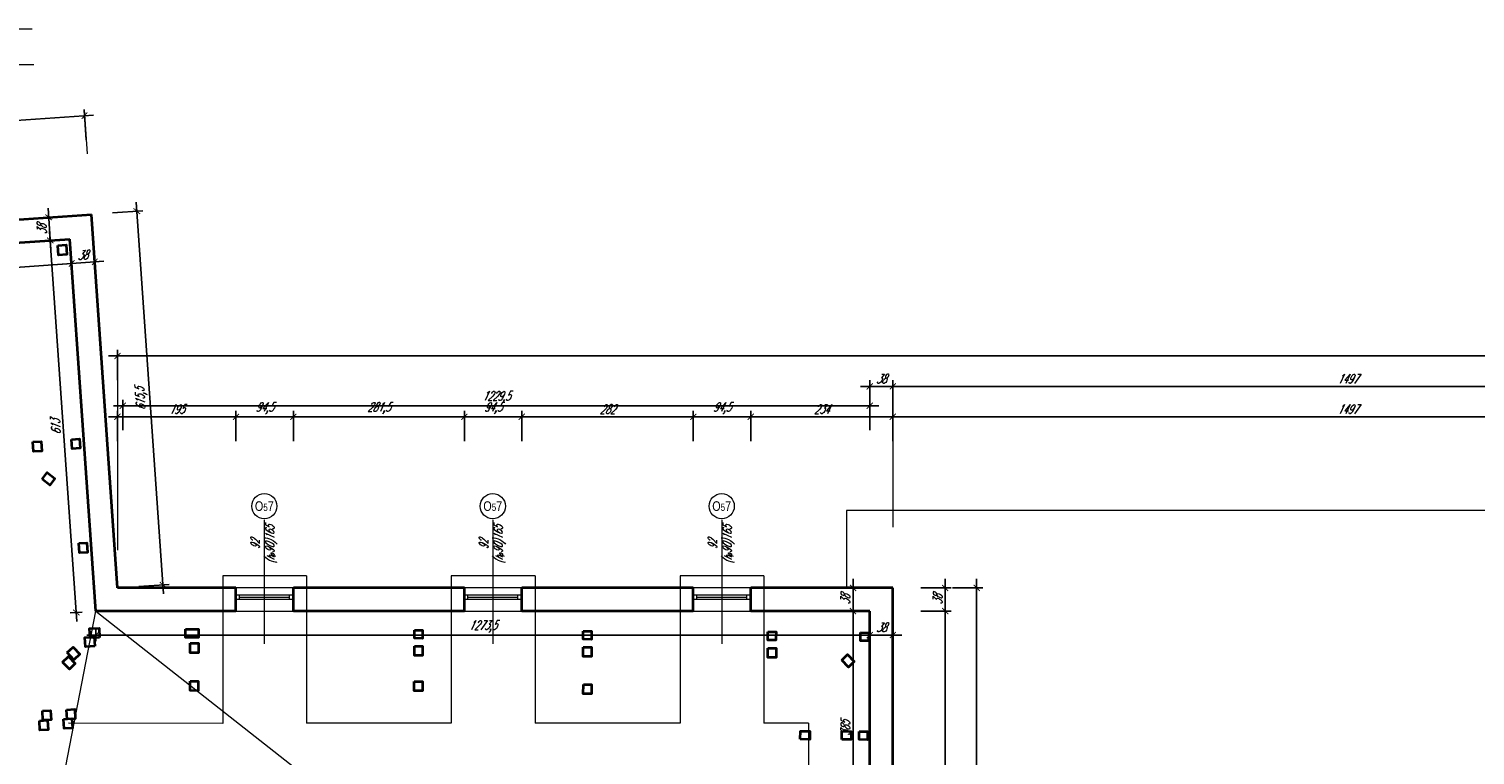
# Model space of a CAD drawing. Header units: millimetres. Extents: x 402 to 79005, y -7782 to 89952.
# Tile 9 of 256: x 22728 to 25107, y 10147 to 11341. Entities that reach past the tile are written whole.
import ezdxf

# ---------------------------------------------------------------- set-up
doc = ezdxf.new("R2010")
doc.units = ezdxf.units.MM
doc.header["$LTSCALE"] = 10
doc.linetypes.add('DASHED', pattern=[19.05, 12.7, -6.35])
doc.layers.get('0').update_dxf_attribs({"lineweight": 0})
doc.layers.get('Defpoints').update_dxf_attribs({"color": 253})
for name, color, linetype, lineweight in [('01-2_konstrukcja dachu', 253, 'Continuous', 35), ('01_ściany', 253, 'Continuous', 35), ('03-01_okna', 253, 'Continuous', 15), ('04-1_widok', 253, 'Continuous', 5), ('04-2_nad', 253, 'DASHED', 5), ('05-01_wymiary', 253, 'Continuous', 5), ('05-03_opis', 253, 'Continuous', 5)]:
    doc.layers.add(name, color=color, linetype=linetype, lineweight=lineweight)
doc.styles.add('ariel', font='ARIAL.TTF', dxfattribs={"width": 0.8})
doc.styles.add('ariel_wym', font='simplex.shx', dxfattribs={"width": 0.65, "oblique": 25})
doc.dimstyles.new('ariel 50', dxfattribs={"dimtxt": 15, "dimasz": 10, "dimexe": 10, "dimexo": 0, "dimgap": 5, "dimtad": 1, "dimdec": 1, "dimrnd": 0.5, "dimtxsty": 'ariel_wym', "dimblk": 'ARCHTICK', "dimcen": 2.5, "dimdle": 15, "dimazin": 0, "dimtfac": 1, "dimtdec": 1, "dimtix": 1, "dimtmove": 0, "dimatfit": 3, "dimldrblk": 'DOT', "dimfxl": 0, "dimarcsym": 0})
doc.dimstyles.new('ariel 50 wnętrze', dxfattribs={"dimtxt": 15, "dimasz": 10, "dimexe": 10, "dimexo": 0, "dimgap": 5, "dimtad": 1, "dimdec": 1, "dimrnd": 0.5, "dimtxsty": 'ariel_wym', "dimblk": 'ARCHTICK', "dimcen": 2.5, "dimdle": 15, "dimazin": 0, "dimtfac": 1, "dimtdec": 1, "dimtix": 1, "dimtmove": 0, "dimatfit": 3, "dimldrblk": 'DOT', "dimfxl": 0, "dimarcsym": 0})

# ---------------------------------------------------------------- blocks, each defined once
blk = doc.blocks.new('_ArchTick')
at = {"color": 0, "linetype": 'ByBlock', "const_width": 0.15}
blk.add_lwpolyline([(-0.5, -0.5), (0.5, 0.5)], dxfattribs=at)
blk = doc.blocks.new('*D3406')
at = {"layer": '05-01_wymiary', "color": 0, "lineweight": -2}
for p, q in [((22873.3, 10662.9), (22873.3, 10712.9)), ((23068.2, 10662.9), (23068.2, 10712.9)), ((22858.3, 10702.9), (23083.2, 10702.9))]:
    blk.add_line(p, q, dxfattribs=at)
at = {"layer": 'Defpoints', "color": 0, "lineweight": 0}
for p in [(23068.2, 10702.9), (22873.3, 10421.5), (23068.2, 10383.5)]:
    blk.add_point(p, dxfattribs=at)
at = {"layer": '05-01_wymiary', "color": 0, "lineweight": -2, "xscale": 10, "yscale": 10, "zscale": 10, "rotation": 180}
blk.add_blockref('_ArchTick', (22873.3, 10702.9), dxfattribs=at)
at = {"layer": '05-01_wymiary', "color": 0, "lineweight": -2, "xscale": 10, "yscale": 10, "zscale": 10}
blk.add_blockref('_ArchTick', (23068.2, 10702.9), dxfattribs=at)
at = {"layer": '05-01_wymiary', "color": 0, "insert": (22970.7, 10715.4), "char_height": 15, "attachment_point": 5, "style": 'ariel_wym'}
blk.add_mtext('195', dxfattribs=at)
blk = doc.blocks.new('_Dot')
at = {"color": 0, "linetype": 'ByBlock', "lineweight": -2}
blk.add_line((-0.5, 0), (-1, 0), dxfattribs=at)
at = {"color": 0, "linetype": 'ByBlock', "const_width": 0.5}
blk.add_lwpolyline([(-0.25, 0, 1), (0.25, 0, 1)], format="xyb", close=True, dxfattribs=at)
blk = doc.blocks.new('*D3407')
at = {"layer": '05-01_wymiary', "color": 0, "lineweight": -2}
for p, q in [((23068.2, 10662.9), (23068.2, 10712.9)), ((23162.7, 10662.9), (23162.7, 10712.9)), ((23053.2, 10702.9), (23177.7, 10702.9))]:
    blk.add_line(p, q, dxfattribs=at)
at = {"layer": 'Defpoints', "color": 0, "lineweight": 0}
for p in [(23162.7, 10702.9), (23068.2, 10383.5), (23162.7, 10383.5)]:
    blk.add_point(p, dxfattribs=at)
at = {"layer": '05-01_wymiary', "color": 0, "lineweight": -2, "xscale": 10, "yscale": 10, "zscale": 10, "rotation": 180}
blk.add_blockref('_ArchTick', (23068.2, 10702.9), dxfattribs=at)
at = {"layer": '05-01_wymiary', "color": 0, "lineweight": -2, "xscale": 10, "yscale": 10, "zscale": 10}
blk.add_blockref('_ArchTick', (23162.7, 10702.9), dxfattribs=at)
at = {"layer": '05-01_wymiary', "color": 0, "insert": (23115.4, 10716.8), "char_height": 15, "attachment_point": 5, "style": 'ariel_wym'}
blk.add_mtext('94,5', dxfattribs=at)
blk = doc.blocks.new('*D3408')
at = {"layer": '05-01_wymiary', "color": 0, "lineweight": -2}
for p, q in [((23162.7, 10662.9), (23162.7, 10712.9)), ((23444.1, 10662.9), (23444.1, 10712.9)), ((23147.7, 10702.9), (23459.1, 10702.9))]:
    blk.add_line(p, q, dxfattribs=at)
at = {"layer": 'Defpoints', "color": 0, "lineweight": 0}
for p in [(23444.1, 10702.9), (23162.7, 10383.5), (23444.1, 10383.5)]:
    blk.add_point(p, dxfattribs=at)
at = {"layer": '05-01_wymiary', "color": 0, "lineweight": -2, "xscale": 10, "yscale": 10, "zscale": 10, "rotation": 180}
blk.add_blockref('_ArchTick', (23162.7, 10702.9), dxfattribs=at)
at = {"layer": '05-01_wymiary', "color": 0, "lineweight": -2, "xscale": 10, "yscale": 10, "zscale": 10}
blk.add_blockref('_ArchTick', (23444.1, 10702.9), dxfattribs=at)
at = {"layer": '05-01_wymiary', "color": 0, "insert": (23303.4, 10716.8), "char_height": 15, "attachment_point": 5, "style": 'ariel_wym'}
blk.add_mtext('281,5', dxfattribs=at)
blk = doc.blocks.new('*D3409')
at = {"layer": '05-01_wymiary', "color": 0, "lineweight": -2}
for p, q in [((23444.1, 10662.9), (23444.1, 10712.9)), ((23538.6, 10662.9), (23538.6, 10712.9)), ((23429.1, 10702.9), (23553.6, 10702.9))]:
    blk.add_line(p, q, dxfattribs=at)
at = {"layer": 'Defpoints', "color": 0, "lineweight": 0}
for p in [(23538.6, 10702.9), (23444.1, 10383.5), (23538.6, 10383.5)]:
    blk.add_point(p, dxfattribs=at)
at = {"layer": '05-01_wymiary', "color": 0, "lineweight": -2, "xscale": 10, "yscale": 10, "zscale": 10, "rotation": 180}
blk.add_blockref('_ArchTick', (23444.1, 10702.9), dxfattribs=at)
at = {"layer": '05-01_wymiary', "color": 0, "lineweight": -2, "xscale": 10, "yscale": 10, "zscale": 10}
blk.add_blockref('_ArchTick', (23538.6, 10702.9), dxfattribs=at)
at = {"layer": '05-01_wymiary', "color": 0, "insert": (23491.4, 10716.8), "char_height": 15, "attachment_point": 5, "style": 'ariel_wym'}
blk.add_mtext('94,5', dxfattribs=at)
blk = doc.blocks.new('*D3410')
at = {"layer": '05-01_wymiary', "color": 0, "lineweight": -2}
for p, q in [((23538.6, 10662.9), (23538.6, 10712.9)), ((23820.9, 10662.9), (23820.9, 10712.9)), ((23523.6, 10702.9), (23835.9, 10702.9))]:
    blk.add_line(p, q, dxfattribs=at)
at = {"layer": 'Defpoints', "color": 0, "lineweight": 0}
for p in [(23820.9, 10702.9), (23538.6, 10383.5), (23820.9, 10383.5)]:
    blk.add_point(p, dxfattribs=at)
at = {"layer": '05-01_wymiary', "color": 0, "lineweight": -2, "xscale": 10, "yscale": 10, "zscale": 10, "rotation": 180}
blk.add_blockref('_ArchTick', (23538.6, 10702.9), dxfattribs=at)
at = {"layer": '05-01_wymiary', "color": 0, "lineweight": -2, "xscale": 10, "yscale": 10, "zscale": 10}
blk.add_blockref('_ArchTick', (23820.9, 10702.9), dxfattribs=at)
at = {"layer": '05-01_wymiary', "color": 0, "insert": (23679.7, 10715.4), "char_height": 15, "attachment_point": 5, "style": 'ariel_wym'}
blk.add_mtext('282', dxfattribs=at)
blk = doc.blocks.new('*D3411')
at = {"layer": '05-01_wymiary', "color": 0, "lineweight": -2}
for p, q in [((23820.9, 10662.9), (23820.9, 10712.9)), ((23915.4, 10662.9), (23915.4, 10712.9)), ((23805.9, 10702.9), (23930.4, 10702.9))]:
    blk.add_line(p, q, dxfattribs=at)
at = {"layer": 'Defpoints', "color": 0, "lineweight": 0}
for p in [(23915.4, 10702.9), (23820.9, 10383.5), (23915.4, 10383.5)]:
    blk.add_point(p, dxfattribs=at)
at = {"layer": '05-01_wymiary', "color": 0, "lineweight": -2, "xscale": 10, "yscale": 10, "zscale": 10, "rotation": 180}
blk.add_blockref('_ArchTick', (23820.9, 10702.9), dxfattribs=at)
at = {"layer": '05-01_wymiary', "color": 0, "lineweight": -2, "xscale": 10, "yscale": 10, "zscale": 10}
blk.add_blockref('_ArchTick', (23915.4, 10702.9), dxfattribs=at)
at = {"layer": '05-01_wymiary', "color": 0, "insert": (23868.1, 10716.8), "char_height": 15, "attachment_point": 5, "style": 'ariel_wym'}
blk.add_mtext('94,5', dxfattribs=at)
blk = doc.blocks.new('*D3412')
at = {"layer": '05-01_wymiary', "color": 0, "lineweight": -2}
for p, q in [((23915.4, 10662.9), (23915.4, 10712.9)), ((24149.2, 10662.9), (24149.2, 10712.9)), ((23900.4, 10702.9), (24164.2, 10702.9))]:
    blk.add_line(p, q, dxfattribs=at)
at = {"layer": 'Defpoints', "color": 0, "lineweight": 0}
for p in [(24149.2, 10702.9), (24149.2, 10421.5), (23915.4, 10383.5)]:
    blk.add_point(p, dxfattribs=at)
at = {"layer": '05-01_wymiary', "color": 0, "lineweight": -2, "xscale": 10, "yscale": 10, "zscale": 10, "rotation": 180}
blk.add_blockref('_ArchTick', (23915.4, 10702.9), dxfattribs=at)
at = {"layer": '05-01_wymiary', "color": 0, "lineweight": -2, "xscale": 10, "yscale": 10, "zscale": 10}
blk.add_blockref('_ArchTick', (24149.2, 10702.9), dxfattribs=at)
at = {"layer": '05-01_wymiary', "color": 0, "insert": (24032.3, 10715.4), "char_height": 15, "attachment_point": 5, "style": 'ariel_wym'}
blk.add_mtext('234', dxfattribs=at)
blk = doc.blocks.new('*D3413')
at = {"layer": '05-01_wymiary', "color": 0, "lineweight": -2}
for p, q in [((24149.2, 10662.9), (24149.2, 10712.9)), ((25646.2, 10662.9), (25646.2, 10712.9)), ((24134.2, 10702.9), (25661.2, 10702.9))]:
    blk.add_line(p, q, dxfattribs=at)
at = {"layer": 'Defpoints', "color": 0, "lineweight": 0}
for p in [(25646.2, 10702.9), (24149.2, 10421.5), (25646.2, 10421.5)]:
    blk.add_point(p, dxfattribs=at)
at = {"layer": '05-01_wymiary', "color": 0, "lineweight": -2, "xscale": 10, "yscale": 10, "zscale": 10, "rotation": 180}
blk.add_blockref('_ArchTick', (24149.2, 10702.9), dxfattribs=at)
at = {"layer": '05-01_wymiary', "color": 0, "lineweight": -2, "xscale": 10, "yscale": 10, "zscale": 10}
blk.add_blockref('_ArchTick', (25646.2, 10702.9), dxfattribs=at)
at = {"layer": '05-01_wymiary', "color": 0, "insert": (24897.7, 10715.4), "char_height": 15, "attachment_point": 5, "style": 'ariel_wym'}
blk.add_mtext('1497', dxfattribs=at)
blk = doc.blocks.new('*D3432')
at = {"layer": '05-01_wymiary', "color": 0, "lineweight": -2}
for p, q in [((24149.2, 10712.9), (24149.2, 10762.9)), ((25646.2, 10712.9), (25646.2, 10762.9)), ((25661.2, 10752.9), (24134.2, 10752.9))]:
    blk.add_line(p, q, dxfattribs=at)
at = {"layer": 'Defpoints', "color": 0, "lineweight": 0}
for p in [(24149.2, 10752.9), (24149.2, 10421.5), (25646.2, 10421.5)]:
    blk.add_point(p, dxfattribs=at)
at = {"layer": '05-01_wymiary', "color": 0, "lineweight": -2, "xscale": 10, "yscale": 10, "zscale": 10, "rotation": 180}
blk.add_blockref('_ArchTick', (24149.2, 10752.9), dxfattribs=at)
at = {"layer": '05-01_wymiary', "color": 0, "lineweight": -2, "xscale": 10, "yscale": 10, "zscale": 10}
blk.add_blockref('_ArchTick', (25646.2, 10752.9), dxfattribs=at)
at = {"layer": '05-01_wymiary', "color": 0, "insert": (24897.7, 10765.4), "char_height": 15, "attachment_point": 5, "style": 'ariel_wym'}
blk.add_mtext('1497', dxfattribs=at)
blk = doc.blocks.new('*D3433')
at = {"layer": '05-01_wymiary', "color": 0, "lineweight": -2}
for p, q in [((24111.2, 10712.9), (24111.2, 10762.9)), ((24149.2, 10712.9), (24149.2, 10762.9)), ((24164.2, 10752.9), (24096.2, 10752.9))]:
    blk.add_line(p, q, dxfattribs=at)
at = {"layer": 'Defpoints', "color": 0, "lineweight": 0}
for p in [(24111.2, 10752.9), (24149.2, 10421.5), (24111.2, 10383.5)]:
    blk.add_point(p, dxfattribs=at)
at = {"layer": '05-01_wymiary', "color": 0, "lineweight": -2, "xscale": 10, "yscale": 10, "zscale": 10, "rotation": 180}
blk.add_blockref('_ArchTick', (24111.2, 10752.9), dxfattribs=at)
at = {"layer": '05-01_wymiary', "color": 0, "lineweight": -2, "xscale": 10, "yscale": 10, "zscale": 10}
blk.add_blockref('_ArchTick', (24149.2, 10752.9), dxfattribs=at)
at = {"layer": '05-01_wymiary', "color": 0, "insert": (24130.2, 10765.4), "char_height": 15, "attachment_point": 5, "style": 'ariel_wym'}
blk.add_mtext('38', dxfattribs=at)
blk = doc.blocks.new('*D3434')
at = {"layer": '05-01_wymiary', "color": 0, "lineweight": -2}
for p, q in [((24126.2, 10721), (22866.9, 10721)), ((22881.9, 10681), (22881.9, 10731)), ((24111.2, 10681), (24111.2, 10731))]:
    blk.add_line(p, q, dxfattribs=at)
at = {"layer": 'Defpoints', "color": 0, "lineweight": 0}
for p in [(22881.9, 10721), (24111.2, 10383.5), (22881.9, 10297.5)]:
    blk.add_point(p, dxfattribs=at)
at = {"layer": '05-01_wymiary', "color": 0, "lineweight": -2, "xscale": 10, "yscale": 10, "zscale": 10, "rotation": 180}
blk.add_blockref('_ArchTick', (22881.9, 10721), dxfattribs=at)
at = {"layer": '05-01_wymiary', "color": 0, "lineweight": -2, "xscale": 10, "yscale": 10, "zscale": 10}
blk.add_blockref('_ArchTick', (24111.2, 10721), dxfattribs=at)
at = {"layer": '05-01_wymiary', "color": 0, "insert": (23496.6, 10735), "char_height": 15, "attachment_point": 5, "style": 'ariel_wym'}
blk.add_mtext('1229,5', dxfattribs=at)
blk = doc.blocks.new('*D3435')
at = {"layer": '05-01_wymiary', "color": 0, "lineweight": -2}
for p, q in [((22873.3, 10762.9), (22873.3, 10812.9)), ((27686.2, 10762.9), (27686.2, 10812.9)), ((22858.3, 10802.9), (27701.2, 10802.9))]:
    blk.add_line(p, q, dxfattribs=at)
at = {"layer": 'Defpoints', "color": 0, "lineweight": 0}
for p in [(27686.2, 10802.9), (22873.3, 10421.5), (27686.2, 10383.5)]:
    blk.add_point(p, dxfattribs=at)
at = {"layer": '05-01_wymiary', "color": 0, "lineweight": -2, "xscale": 10, "yscale": 10, "zscale": 10, "rotation": 180}
blk.add_blockref('_ArchTick', (22873.3, 10802.9), dxfattribs=at)
at = {"layer": '05-01_wymiary', "color": 0, "lineweight": -2, "xscale": 10, "yscale": 10, "zscale": 10}
blk.add_blockref('_ArchTick', (27686.2, 10802.9), dxfattribs=at)
at = {"layer": '05-01_wymiary', "color": 0, "insert": (25279.7, 10815.4), "char_height": 15, "attachment_point": 5, "style": 'ariel_wym'}
blk.add_mtext('4813', dxfattribs=at)
blk = doc.blocks.new('*D3436')
at = {"layer": '05-01_wymiary', "color": 0, "lineweight": -2}
for p, q in [((24235.5, 10436.5), (24235.5, 10368.5)), ((24195.5, 10421.5), (24245.5, 10421.5)), ((24195.5, 10383.5), (24245.5, 10383.5))]:
    blk.add_line(p, q, dxfattribs=at)
at = {"layer": 'Defpoints', "color": 0, "lineweight": 0}
for p in [(24149.2, 10421.5), (24111.2, 10383.5), (24235.5, 10383.5)]:
    blk.add_point(p, dxfattribs=at)
at = {"layer": '05-01_wymiary', "color": 0, "lineweight": -2, "xscale": 10, "yscale": 10, "zscale": 10}
for p, rotation in [((24235.5, 10421.5), 90), ((24235.5, 10383.5), 270)]:
    blk.add_blockref('_ArchTick', p, dxfattribs=dict(at, rotation=rotation))
at = {"layer": '05-01_wymiary', "color": 0, "insert": (24223, 10402.5), "char_height": 15, "attachment_point": 5, "rotation": 90, "style": 'ariel_wym'}
blk.add_mtext('38', dxfattribs=at)
blk = doc.blocks.new('*D3437')
at = {"layer": '05-01_wymiary', "color": 0, "lineweight": -2}
for p, q in [((24195.5, 10383.5), (24245.5, 10383.5)), ((24235.5, 10398.5), (24235.5, 9366.9)), ((24195.5, 9381.9), (24245.5, 9381.9))]:
    blk.add_line(p, q, dxfattribs=at)
at = {"layer": 'Defpoints', "color": 0, "lineweight": 0}
for p in [(24111.2, 10383.5), (24111.2, 9381.9), (24235.5, 9381.9)]:
    blk.add_point(p, dxfattribs=at)
at = {"layer": '05-01_wymiary', "color": 0, "lineweight": -2, "xscale": 10, "yscale": 10, "zscale": 10}
for p, rotation in [((24235.5, 10383.5), 90), ((24235.5, 9381.9), 270)]:
    blk.add_blockref('_ArchTick', p, dxfattribs=dict(at, rotation=rotation))
at = {"layer": '05-01_wymiary', "color": 0, "insert": (24221.5, 9882.7), "char_height": 15, "attachment_point": 5, "rotation": 90, "style": 'ariel_wym'}
blk.add_mtext('1001,5', dxfattribs=at)
blk = doc.blocks.new('*D3439')
at = {"layer": '05-01_wymiary', "color": 0, "lineweight": -2}
for p, q in [((24287.2, 9328.9), (24287.2, 10436.5)), ((24247.2, 10421.5), (24297.2, 10421.5)), ((24247.2, 9343.9), (24297.2, 9343.9))]:
    blk.add_line(p, q, dxfattribs=at)
at = {"layer": 'Defpoints', "color": 0, "lineweight": 0}
for p in [(24149.2, 10421.5), (24287.2, 10421.5), (24149.2, 9343.9)]:
    blk.add_point(p, dxfattribs=at)
at = {"layer": '05-01_wymiary', "color": 0, "lineweight": -2, "xscale": 10, "yscale": 10, "zscale": 10}
for p, rotation in [((24287.2, 10421.5), 90), ((24287.2, 9343.9), 270)]:
    blk.add_blockref('_ArchTick', p, dxfattribs=dict(at, rotation=rotation))
at = {"layer": '05-01_wymiary', "color": 0, "insert": (24273.3, 9882.7), "char_height": 15, "attachment_point": 5, "rotation": 90, "style": 'ariel_wym'}
blk.add_mtext('1077,5', dxfattribs=at)
blk = doc.blocks.new('*D3525')
at = {"layer": '05-01_wymiary', "color": 0, "lineweight": -2}
for p, q in [((21811.4, 11127.5), (22833.9, 11199)), ((22821.8, 11158.1), (22818.3, 11207.9)), ((21829.2, 11088.6), (21825.7, 11138.5))]:
    blk.add_line(p, q, dxfattribs=at)
at = {"layer": 'Defpoints', "color": 0, "lineweight": 0}
for p in [(22819, 11198), (22830.3, 11035.7), (21837.7, 10966.3)]:
    blk.add_point(p, dxfattribs=at)
at = {"layer": '05-01_wymiary', "color": 0, "lineweight": -2, "xscale": 10, "yscale": 10, "zscale": 10}
for p, rotation in [((22819, 11198), 4.000000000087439), ((21826.4, 11128.5), 184.0000000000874)]:
    blk.add_blockref('_ArchTick', p, dxfattribs=dict(at, rotation=rotation))
at = {"layer": '05-01_wymiary', "color": 0, "insert": (22321.8, 11175.7), "char_height": 15, "attachment_point": 5, "rotation": 4, "style": 'ariel_wym'}
blk.add_mtext('995', dxfattribs=at)
blk = doc.blocks.new('*D3526')
at = {"layer": '05-01_wymiary', "color": 0, "lineweight": -2}
for p, q in [((22833.9, 11199), (21811.4, 11127.5)), ((22818.3, 11207.9), (22819.7, 11188)), ((21825.7, 11138.5), (21827.1, 11118.6))]:
    blk.add_line(p, q, dxfattribs=at)
at = {"layer": 'Defpoints', "color": 0, "lineweight": 0}
for p in [(22818.3, 11207.9), (21825.7, 11138.5), (21826.4, 11128.5)]:
    blk.add_point(p, dxfattribs=at)
at = {"layer": '05-01_wymiary', "color": 0, "lineweight": -2, "xscale": 10, "yscale": 10, "zscale": 10}
for p, rotation in [((22819, 11198), 4.000000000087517), ((21826.4, 11128.5), 184.0000000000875)]:
    blk.add_blockref('_ArchTick', p, dxfattribs=dict(at, rotation=rotation))
at = {"layer": '05-01_wymiary', "color": 0, "insert": (22321.8, 11175.7), "char_height": 15, "attachment_point": 5, "rotation": 4, "style": 'ariel_wym'}
blk.add_mtext('995', dxfattribs=at)
blk = doc.blocks.new('*D3527')
at = {"layer": '05-01_wymiary', "color": 0, "lineweight": -2}
for p, q in [((22949.1, 10411.7), (22904.1, 11055.9)), ((22865.2, 11038.1), (22915.1, 11041.6)), ((22908.2, 10423.9), (22958.1, 10427.4))]:
    blk.add_line(p, q, dxfattribs=at)
at = {"layer": 'Defpoints', "color": 0, "lineweight": 0}
for p in [(22830.3, 11035.7), (22905.1, 11040.9), (22873.3, 10421.5)]:
    blk.add_point(p, dxfattribs=at)
at = {"layer": '05-01_wymiary', "color": 0, "lineweight": -2, "xscale": 10, "yscale": 10, "zscale": 10}
for p, rotation in [((22905.1, 11040.9), 94.0000000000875), ((22948.1, 10426.7), 274.0000000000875)]:
    blk.add_blockref('_ArchTick', p, dxfattribs=dict(at, rotation=rotation))
at = {"layer": '05-01_wymiary', "color": 0, "insert": (22912.7, 10732.8), "char_height": 15, "attachment_point": 5, "rotation": 94, "style": 'ariel_wym'}
blk.add_mtext('615,5', dxfattribs=at)
blk = doc.blocks.new('*D3681')
at = {"layer": '05-01_wymiary', "color": 0, "lineweight": -2}
for p, q in [((22837.8, 10354.1), (22837.8, 10334.1)), ((24111.2, 10354.1), (24111.2, 10334.1)), ((22822.8, 10344.1), (24126.2, 10344.1))]:
    blk.add_line(p, q, dxfattribs=at)
at = {"layer": 'Defpoints', "color": 0, "lineweight": 0}
for p in [(22837.8, 10383.5), (24111.2, 10383.5), (24111.2, 10344.1)]:
    blk.add_point(p, dxfattribs=at)
at = {"layer": '05-01_wymiary', "color": 0, "lineweight": -2, "xscale": 10, "yscale": 10, "zscale": 10, "rotation": 180}
blk.add_blockref('_ArchTick', (22837.8, 10344.1), dxfattribs=at)
at = {"layer": '05-01_wymiary', "color": 0, "lineweight": -2, "xscale": 10, "yscale": 10, "zscale": 10}
blk.add_blockref('_ArchTick', (24111.2, 10344.1), dxfattribs=at)
at = {"layer": '05-01_wymiary', "color": 0, "insert": (23474.5, 10358), "char_height": 15, "attachment_point": 5, "style": 'ariel_wym'}
blk.add_mtext('1273,5', dxfattribs=at)
blk = doc.blocks.new('*D3682')
at = {"layer": '05-01_wymiary', "color": 0, "lineweight": -2}
for p, q in [((24111.2, 10354.1), (24111.2, 10334.1)), ((24149.2, 10354.1), (24149.2, 10334.1)), ((24096.2, 10344.1), (24164.2, 10344.1))]:
    blk.add_line(p, q, dxfattribs=at)
at = {"layer": 'Defpoints', "color": 0, "lineweight": 0}
for p in [(24149.2, 10421.5), (24111.2, 10383.5), (24149.2, 10344.1)]:
    blk.add_point(p, dxfattribs=at)
at = {"layer": '05-01_wymiary', "color": 0, "lineweight": -2, "xscale": 10, "yscale": 10, "zscale": 10, "rotation": 180}
blk.add_blockref('_ArchTick', (24111.2, 10344.1), dxfattribs=at)
at = {"layer": '05-01_wymiary', "color": 0, "lineweight": -2, "xscale": 10, "yscale": 10, "zscale": 10}
blk.add_blockref('_ArchTick', (24149.2, 10344.1), dxfattribs=at)
at = {"layer": '05-01_wymiary', "color": 0, "insert": (24130.2, 10356.6), "char_height": 15, "attachment_point": 5, "style": 'ariel_wym'}
blk.add_mtext('38', dxfattribs=at)
blk = doc.blocks.new('*D3683')
at = {"layer": '05-01_wymiary', "color": 0, "lineweight": -2}
for p, q in [((24083.7, 10436.5), (24083.7, 10368.5)), ((24093.7, 10421.5), (24073.7, 10421.5)), ((24093.7, 10383.5), (24073.7, 10383.5))]:
    blk.add_line(p, q, dxfattribs=at)
at = {"layer": 'Defpoints', "color": 0, "lineweight": 0}
for p in [(24149.2, 10421.5), (24083.7, 10383.5), (24111.2, 10383.5)]:
    blk.add_point(p, dxfattribs=at)
at = {"layer": '05-01_wymiary', "color": 0, "lineweight": -2, "xscale": 10, "yscale": 10, "zscale": 10}
for p, rotation in [((24083.7, 10421.5), 90), ((24083.7, 10383.5), 270)]:
    blk.add_blockref('_ArchTick', p, dxfattribs=dict(at, rotation=rotation))
at = {"layer": '05-01_wymiary', "color": 0, "insert": (24071.2, 10402.5), "char_height": 15, "attachment_point": 5, "rotation": 90, "style": 'ariel_wym'}
blk.add_mtext('38', dxfattribs=at)
blk = doc.blocks.new('*D3684')
at = {"layer": '05-01_wymiary', "color": 0, "lineweight": -2}
for p, q in [((24093.7, 10383.5), (24073.7, 10383.5)), ((24083.7, 10398.5), (24083.7, 9983.5)), ((24093.7, 9998.5), (24073.7, 9998.5))]:
    blk.add_line(p, q, dxfattribs=at)
at = {"layer": 'Defpoints', "color": 0, "lineweight": 0}
for p in [(24111.2, 10383.5), (24083.7, 9998.5), (24100.7, 9998.5)]:
    blk.add_point(p, dxfattribs=at)
at = {"layer": '05-01_wymiary', "color": 0, "lineweight": -2, "xscale": 10, "yscale": 10, "zscale": 10}
for p, rotation in [((24083.7, 10383.5), 90), ((24083.7, 9998.5), 270)]:
    blk.add_blockref('_ArchTick', p, dxfattribs=dict(at, rotation=rotation))
at = {"layer": '05-01_wymiary', "color": 0, "insert": (24071.2, 10191), "char_height": 15, "attachment_point": 5, "rotation": 90, "style": 'ariel_wym'}
blk.add_mtext('385', dxfattribs=at)
blk = doc.blocks.new('*D3696')
at = {"layer": '05-01_wymiary', "color": 0, "lineweight": -2}
for p, q in [((22806.5, 10366.2), (22761.6, 11007.8)), ((22772.7, 10993.6), (22752.7, 10992.2)), ((22815.4, 10381.9), (22795.5, 10380.5))]:
    blk.add_line(p, q, dxfattribs=at)
at = {"layer": 'Defpoints', "color": 0, "lineweight": 0}
for p in [(22762.7, 10992.9), (22795, 10995.1), (22837.8, 10383.5)]:
    blk.add_point(p, dxfattribs=at)
at = {"layer": '05-01_wymiary', "color": 0, "lineweight": -2, "xscale": 10, "yscale": 10, "zscale": 10}
for p, rotation in [((22762.7, 10992.9), 94.00000000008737), ((22805.5, 10381.2), 274.0000000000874)]:
    blk.add_blockref('_ArchTick', p, dxfattribs=dict(at, rotation=rotation))
at = {"layer": '05-01_wymiary', "color": 0, "insert": (22771.6, 10686.2), "char_height": 15, "attachment_point": 5, "rotation": 94, "style": 'ariel_wym'}
blk.add_mtext('613', dxfattribs=at)
blk = doc.blocks.new('*D3697')
at = {"layer": '05-01_wymiary', "color": 0, "lineweight": -2}
for p, q in [((22763.7, 10977.9), (22759, 11045.8)), ((22770, 11031.5), (22750.1, 11030.1)), ((22772.7, 10993.6), (22752.7, 10992.2))]:
    blk.add_line(p, q, dxfattribs=at)
at = {"layer": 'Defpoints', "color": 0, "lineweight": 0}
for p in [(22760, 11030.8), (22830.3, 11035.7), (22833, 10997.8)]:
    blk.add_point(p, dxfattribs=at)
at = {"layer": '05-01_wymiary', "color": 0, "lineweight": -2, "xscale": 10, "yscale": 10, "zscale": 10}
for p, rotation in [((22760, 11030.8), 94.00000000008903), ((22762.7, 10992.9), 274.000000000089)]:
    blk.add_blockref('_ArchTick', p, dxfattribs=dict(at, rotation=rotation))
at = {"layer": '05-01_wymiary', "color": 0, "insert": (22748.9, 11011), "char_height": 15, "attachment_point": 5, "rotation": 94, "style": 'ariel_wym'}
blk.add_mtext('38', dxfattribs=at)
blk = doc.blocks.new('*D3698')
at = {"layer": '05-01_wymiary', "color": 0, "lineweight": -2}
for p, q in [((22518.5, 10935.4), (22812.8, 10956)), ((22797.2, 10964.9), (22798.6, 10945)), ((22532.8, 10946.5), (22534.2, 10926.5))]:
    blk.add_line(p, q, dxfattribs=at)
at = {"layer": 'Defpoints', "color": 0, "lineweight": 0}
for p in [(22530.7, 10976.7), (22795, 10995.1), (22797.9, 10955)]:
    blk.add_point(p, dxfattribs=at)
at = {"layer": '05-01_wymiary', "color": 0, "lineweight": -2, "xscale": 10, "yscale": 10, "zscale": 10}
for p, rotation in [((22797.9, 10955), 4.000000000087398), ((22533.5, 10936.5), 184.0000000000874)]:
    blk.add_blockref('_ArchTick', p, dxfattribs=dict(at, rotation=rotation))
at = {"layer": '05-01_wymiary', "color": 0, "insert": (22664.8, 10958.2), "char_height": 15, "attachment_point": 5, "rotation": 4, "style": 'ariel_wym'}
blk.add_mtext('265', dxfattribs=at)
blk = doc.blocks.new('*D3699')
at = {"layer": '05-01_wymiary', "color": 0, "lineweight": -2}
for p, q in [((22782.9, 10953.9), (22850.7, 10958.7)), ((22797.2, 10964.9), (22798.6, 10945)), ((22835.1, 10967.6), (22836.5, 10947.6))]:
    blk.add_line(p, q, dxfattribs=at)
at = {"layer": 'Defpoints', "color": 0, "lineweight": 0}
for p in [(22830.3, 11035.7), (22795, 10995.1), (22835.8, 10957.6)]:
    blk.add_point(p, dxfattribs=at)
at = {"layer": '05-01_wymiary', "color": 0, "lineweight": -2, "xscale": 10, "yscale": 10, "zscale": 10}
for p, rotation in [((22797.9, 10955), 184.0000000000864), ((22835.8, 10957.6), 4.00000000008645)]:
    blk.add_blockref('_ArchTick', p, dxfattribs=dict(at, rotation=rotation))
at = {"layer": '05-01_wymiary', "color": 0, "insert": (22815.9, 10968.8), "char_height": 15, "attachment_point": 5, "rotation": 4, "style": 'ariel_wym'}
blk.add_mtext('38', dxfattribs=at)

msp = doc.modelspace()

# ---------------------------------------------------------------- linework, layer by layer
at = {"layer": '01-2_konstrukcja dachu'}
for points in [[(22775.135, 10984.745), (22788.602, 10985.687), (22789.72, 10969.726), (22776.253, 10968.784)], [(22797.466, 10665.775), (22810.933, 10666.718), (22812.015, 10651.256), (22798.548, 10650.313)], [(22749.172, 10600.617), (22757.502, 10611.24), (22770.093, 10601.367), (22761.762, 10590.744)], [(22809.425, 10494.943), (22822.892, 10495.886), (22824.01, 10479.925), (22810.543, 10478.982)], [(22843.598, 10340.163), (22828.116, 10339.425), (22827.379, 10354.908), (22842.861, 10355.645)], [(22985.187, 10353.675), (23006.687, 10353.563), (23006.617, 10340.063), (22985.117, 10340.175)], [(22835.806, 10325.737), (22820.344, 10324.655), (22819.262, 10340.117), (22834.724, 10341.2)], [(22993.011, 10330.578), (23006.511, 10330.508), (23006.43, 10315.008), (22992.931, 10315.078)], [(23361.928, 10352.2), (23375.427, 10352.13), (23375.357, 10338.631), (23361.858, 10338.701)], [(23639.773, 10350.587), (23653.272, 10350.518), (23653.202, 10337.018), (23639.703, 10337.088)], [(23943.512, 10349.186), (23957.012, 10349.116), (23956.942, 10335.616), (23943.442, 10335.686)], [(24096.027, 10347.993), (24109.527, 10347.923), (24109.457, 10334.423), (24095.957, 10334.493)], [(22783.038, 10299.523), (22792.727, 10308.924), (22803.869, 10297.441), (22794.18, 10288.04)], [(22790.259, 10315.131), (22800.155, 10324.313), (22811.038, 10312.585), (22801.142, 10303.402)], [(23361.925, 10325.775), (23375.425, 10325.705), (23375.345, 10310.205), (23361.845, 10310.275)], [(23639.722, 10324.339), (23653.222, 10324.269), (23653.141, 10308.769), (23639.642, 10308.839)], [(23943.567, 10322.76), (23957.066, 10322.69), (23956.986, 10307.19), (23943.486, 10307.26)], [(24065.06, 10302.51), (24074.773, 10311.886), (24085.886, 10300.375), (24076.173, 10290.999)], [(22992.687, 10268.138), (23006.187, 10268.068), (23006.107, 10252.568), (22992.607, 10252.638)], [(23361.624, 10267.671), (23375.124, 10267.601), (23375.043, 10252.101), (23361.544, 10252.171)], [(23639.909, 10262.85), (23653.409, 10262.78), (23653.329, 10247.28), (23639.829, 10247.35)], [(22749.721, 10219.444), (22763.205, 10220.086), (22763.943, 10204.604), (22750.458, 10203.962)], [(22789.529, 10221.34), (22803.013, 10221.983), (22803.751, 10206.5), (22790.266, 10205.858)], [(22744.643, 10202.956), (22758.11, 10203.899), (22759.192, 10188.437), (22745.725, 10187.494)], [(22784.399, 10205.739), (22797.866, 10206.682), (22798.948, 10191.22), (22785.481, 10190.277)], [(23997.02, 10172.641), (23997.09, 10186.141), (24012.59, 10186.06), (24012.52, 10172.56)], [(24065.305, 10172.287), (24065.375, 10185.787), (24080.874, 10185.706), (24080.804, 10172.206)], [(24093.938, 10185.639), (24107.438, 10185.569), (24107.368, 10172.069), (24093.868, 10172.139)]]:
    msp.add_lwpolyline(points, close=True, dxfattribs=at)
msp.add_lwpolyline([(22734.014, 10661.584), (22747.481, 10662.526), (22748.598, 10646.566), (22735.131, 10645.623), (22734.014, 10661.584)], dxfattribs=at)
at = {"layer": '01_ściany'}
for p, q in [((21837.729, 10966.299), (22830.306, 11035.707)), ((22873.258, 10421.457), (22830.306, 11035.707)), ((22530.694, 10976.663), (22795.049, 10995.148)), ((22837.822, 10383.457), (22795.049, 10995.148)), ((23068.191, 10421.457), (22873.258, 10421.457)), ((23068.191, 10383.457), (23068.191, 10421.457)), ((23444.12, 10421.457), (23162.691, 10421.457)), ((23162.691, 10383.457), (23162.691, 10421.457)), ((23444.12, 10383.457), (23444.12, 10421.457)), ((23820.87, 10421.457), (23538.62, 10421.457)), ((23538.62, 10383.457), (23538.62, 10421.457)), ((23820.87, 10383.457), (23820.87, 10421.457)), ((24149.226, 10421.457), (23915.37, 10421.457)), ((23915.37, 10383.457), (23915.37, 10421.457)), ((24149.226, 9343.855), (24149.226, 10421.457)), ((23068.191, 10383.457), (22837.822, 10383.457)), ((23444.12, 10383.457), (23162.691, 10383.457)), ((23820.87, 10383.457), (23538.62, 10383.457)), ((24111.226, 10383.457), (23915.37, 10383.457)), ((24111.226, 9381.855), (24111.226, 10383.457))]:
    msp.add_line(p, q, dxfattribs=at)
at = {"layer": '03-01_okna'}
for p, q in [((23162.691, 10421.457), (23068.191, 10421.457)), ((23538.62, 10421.457), (23444.12, 10421.457)), ((23915.37, 10421.457), (23820.87, 10421.457))]:
    msp.add_line(p, q, dxfattribs=at)
at = {"layer": '03-01_okna', "linetype": 'Continuous', "lineweight": 0}
for p, q in [((23162.691, 10409.457), (23068.191, 10409.457)), ((23162.691, 10402.468), (23068.191, 10402.468)), ((23073.363, 10409.457), (23073.363, 10402.468)), ((23155.701, 10405.962), (23073.363, 10405.962)), ((23155.701, 10409.457), (23155.701, 10402.468)), ((23538.62, 10409.457), (23444.12, 10409.457)), ((23538.62, 10402.468), (23444.12, 10402.468)), ((23449.293, 10409.457), (23449.293, 10402.468)), ((23531.631, 10405.962), (23449.293, 10405.962)), ((23531.631, 10409.457), (23531.631, 10402.468)), ((23915.37, 10409.457), (23820.87, 10409.457)), ((23915.37, 10402.468), (23820.87, 10402.468)), ((23826.043, 10409.457), (23826.043, 10402.468)), ((23908.381, 10405.962), (23826.043, 10405.962)), ((23908.381, 10409.457), (23908.381, 10402.468))]:
    msp.add_line(p, q, dxfattribs=at)
at = {"layer": '04-1_widok'}
for p, q in [((25722.226, 10548.855), (24073.226, 10548.855)), ((24073.226, 10548.855), (24073.226, 10421.457)), ((23068.191, 10383.457), (23162.691, 10383.457)), ((23444.12, 10383.457), (23538.62, 10383.457)), ((23820.87, 10383.457), (23915.37, 10383.457))]:
    msp.add_line(p, q, dxfattribs=at)
at = {"layer": '04-2_nad', "ltscale": 2}
for p, q in [((23184.441, 10441.457), (23046.441, 10441.457)), ((23046.441, 10441.457), (23046.441, 10198.861)), ((23184.441, 10441.457), (23184.441, 10199.262)), ((23560.37, 10441.457), (23422.37, 10441.457)), ((23422.37, 10441.457), (23422.37, 10199.262)), ((23560.37, 10441.457), (23560.37, 10199.262)), ((23937.12, 10441.457), (23799.12, 10441.457)), ((23799.12, 10441.457), (23799.12, 10199.262)), ((23937.12, 10441.457), (23937.12, 10199.262)), ((23046.441, 10198.861), (22690.501, 10199.262)), ((23422.37, 10199.262), (23184.441, 10199.262)), ((23799.12, 10199.262), (23560.37, 10199.262)), ((24010.484, 10199.262), (23937.12, 10199.262)), ((24010.484, 10199.262), (24010.484, 9566.05))]:
    msp.add_line(p, q, dxfattribs=at)
at = {"layer": '05-01_wymiary'}
for p, q in [((22818.263, 11207.929), (22823.33, 11135.463)), ((22873.258, 10812.851), (22873.258, 10483.457)), ((24149.226, 10762.851), (24149.226, 10521.457))]:
    msp.add_line(p, q, dxfattribs=at)
at = {"layer": '05-03_opis'}
for p, q in [((22344.058, 11340.531), (22732.632, 11340.531)), ((22344.058, 11282.174), (22735.786, 11282.174)), ((22130.67, 6735.822), (22837.822, 10383.457)), ((22837.822, 10383.457), (24111.226, 9383.089))]:
    msp.add_line(p, q, dxfattribs=at)
at = {"layer": '05-03_opis', "lineweight": 0}
for p, q in [((23115.441, 10329.658), (23115.441, 10533.272)), ((23491.37, 10329.658), (23491.37, 10533.272)), ((23868.12, 10329.658), (23868.12, 10533.272))]:
    msp.add_line(p, q, dxfattribs=at)
for centre in [(23114.941, 10555.961), (23490.87, 10555.961), (23867.62, 10555.961)]:
    msp.add_circle(centre, 20.689, dxfattribs=at)

# ---------------------------------------------------------------- texts
at = {"layer": '05-03_opis', "lineweight": 0, "char_height": 15.84, "width": 75.19353, "attachment_point": 5, "style": 'ariel'}
for insert in [(23114.941, 10555.961), (23490.87, 10555.961), (23867.62, 10555.961)]:
    msp.add_mtext('O{\\H0.7576x;5}7', dxfattribs=dict(at, insert=insert))
at = {"layer": '05-03_opis', "lineweight": 0, "char_height": 14.4, "width": 62.66128, "attachment_point": 5, "rotation": 90, "style": 'ariel_wym'}
for insert in [(23114.37, 10493.277), (23490.3, 10493.277), (23867.05, 10493.277)]:
    msp.add_mtext('92\\P({\\H0.8333x;h\\H0.6x;p}90)165', dxfattribs=dict(at, insert=insert))

# ---------------------------------------------------------------- dimensions: what is measured, and where the dimension line sits
at = {"layer": '05-01_wymiary'}
for base, p1, p2, angle, dimstyle, picture, middle in [((22818.96, 11197.954), (21837.729, 10966.299), (22830.306, 11035.707), 4, 'ariel 50', '*D3525', (22321.8, 11175.719)), ((22905.129, 11040.939), (22873.258, 10421.457), (22830.306, 11035.707), 94, 'ariel 50', '*D3527', (22912.71, 10732.842)), ((22762.686, 10992.885), (22837.822, 10383.457), (22795.049, 10995.148), 94, 'ariel 50 wnętrze', '*D3696', (22771.603, 10686.168)), ((22797.859, 10954.965), (22530.694, 10976.663), (22795.049, 10995.148), 4, 'ariel 50 wnętrze', '*D3698', (22664.81, 10958.192)), ((24083.732, 10383.457), (24149.226, 10421.457), (24111.226, 10383.457), 90, 'ariel 50 wnętrze', '*D3683', (24071.232, 10402.457)), ((24235.466, 10383.457), (24149.226, 10421.457), (24111.226, 10383.457), 90, 'ariel 50', '*D3436', (24222.966, 10402.457)), ((24287.195, 10421.457), (24149.226, 9343.855), (24149.226, 10421.457), 90, 'ariel 50', '*D3439', (24273.266, 9882.656))]:
    dim = msp.add_linear_dim(base=base, p1=p1, p2=p2, angle=angle, dimstyle=dimstyle, dxfattribs=at)
    dim.commit()
    dim.dimension.update_dxf_attribs({"geometry": picture, "text_midpoint": middle})
for base, p1, p2, angle, dimstyle, picture, middle in [((21826.384, 11128.546), (22818.263, 11207.929), (21825.686, 11138.521), 4, 'ariel 50', '*D3526', (22321.8, 11175.719)), ((22760.035, 11030.793), (22832.956, 10997.799), (22830.306, 11035.707), 94, 'ariel 50 wnętrze', '*D3697', (22748.891, 11010.967)), ((22835.766, 10957.615), (22795.049, 10995.148), (22830.306, 11035.707), 4, 'ariel 50 wnętrze', '*D3699', (22815.941, 10968.76)), ((24083.732, 9998.456), (24111.226, 10383.457), (24100.74, 9998.456), 90, 'ariel 50 wnętrze', '*D3684', (24071.232, 10190.956)), ((24235.466, 9381.855), (24111.226, 10383.457), (24111.226, 9381.855), 90, 'ariel 50', '*D3437', (24221.537, 9882.656))]:
    dim = msp.add_linear_dim(base=base, p1=p1, p2=p2, angle=angle, dimstyle=dimstyle, override={"dimtmove": 1}, dxfattribs=at)
    dim.commit()
    dim.dimension.update_dxf_attribs({"geometry": picture, "text_midpoint": middle})
for base, p1, p2, dimstyle, picture, middle in [((27686.226, 10802.851), (22873.258, 10421.457), (27686.226, 10383.457), 'ariel 50', '*D3435', (25279.742, 10815.351)), ((23068.191, 10702.851), (22873.258, 10421.457), (23068.191, 10383.457), 'ariel 50', '*D3406', (22970.724, 10715.351)), ((24111.226, 10344.11), (22837.822, 10383.457), (24111.226, 10383.457), 'ariel 50 wnętrze', '*D3681', (23474.524, 10358.038))]:
    dim = msp.add_linear_dim(base=base, p1=p1, p2=p2, dimstyle=dimstyle, dxfattribs=at)
    dim.commit()
    dim.dimension.update_dxf_attribs({"geometry": picture, "text_midpoint": middle})
for base, p1, p2, dimstyle, picture, middle in [((24111.226, 10752.851), (24149.226, 10421.457), (24111.226, 10383.457), 'ariel 50', '*D3433', (24130.226, 10765.351)), ((24149.226, 10752.851), (25646.226, 10421.457), (24149.226, 10421.457), 'ariel 50', '*D3432', (24897.726, 10765.351)), ((22881.926, 10721.031), (24111.226, 10383.457), (22881.926, 10297.496), 'ariel 50', '*D3434', (23496.576, 10734.96)), ((23162.691, 10702.851), (23068.191, 10383.457), (23162.691, 10383.457), 'ariel 50', '*D3407', (23115.441, 10716.78)), ((23444.12, 10702.851), (23162.691, 10383.457), (23444.12, 10383.457), 'ariel 50', '*D3408', (23303.406, 10716.78)), ((23538.62, 10702.851), (23444.12, 10383.457), (23538.62, 10383.457), 'ariel 50', '*D3409', (23491.37, 10716.78)), ((23820.870491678, 10702.85141016), (23538.620491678, 10383.457287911), (23820.870491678, 10383.457288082), 'ariel 50', '*D3410', (23679.745491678, 10715.35141016)), ((23915.37, 10702.851), (23820.87, 10383.457), (23915.37, 10383.457), 'ariel 50', '*D3411', (23868.12, 10716.78)), ((24149.226, 10702.851), (23915.37, 10383.457), (24149.226, 10421.457), 'ariel 50', '*D3412', (24032.298, 10715.351)), ((25646.226, 10702.851), (24149.226, 10421.457), (25646.226, 10421.457), 'ariel 50', '*D3413', (24897.726, 10715.351)), ((24149.226, 10344.11), (24111.226, 10383.457), (24149.226, 10421.457), 'ariel 50 wnętrze', '*D3682', (24130.226, 10356.61))]:
    dim = msp.add_linear_dim(base=base, p1=p1, p2=p2, dimstyle=dimstyle, override={"dimtmove": 1}, dxfattribs=at)
    dim.commit()
    dim.dimension.update_dxf_attribs({"geometry": picture, "text_midpoint": middle})

doc.saveas('drawing.dxf')
